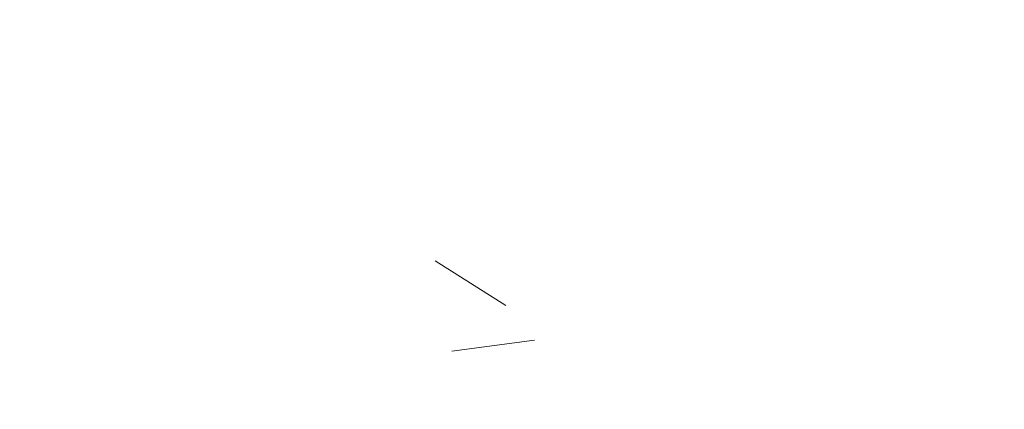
# Model space of a CAD drawing. Header units: millimetres. Extents: x 786 to 42540, y -7760 to 3796.
# Tile 185 of 256: x 37398 to 37557, y -5725 to -5663. Entities that reach past the tile are written whole.
import ezdxf

# ---------------------------------------------------------------- set-up
doc = ezdxf.new("R2010")
doc.units = ezdxf.units.MM
doc.layers.add('A-FLOR-PATT', color=7, linetype='Continuous', lineweight=25)

msp = doc.modelspace()

# ---------------------------------------------------------------- hatches: boundary and pattern name
at = {"layer": 'A-FLOR-PATT', "lineweight": 5}
h = msp.add_hatch(dxfattribs=at)
h.set_pattern_fill('FP_10', color=256, style=0, pattern_type=2)
h.set_pattern_definition([(50, (48694.2, -5700), (291.494, -25.502), [30.48, -335.28]), (355, (48694.2, -5700), (-56.389, 305.691), [24.384, -268.224]), (100.451, (48718.5, -5702.12), (235.108, 280.1865), [25.904, -284.944]), (46.184, (48694.2, -5618.72), (433.727, -67.268), [45.72, -502.92]), (96.636, (48730.35, -5624.33), (379.844, 395.885), [38.856, -427.416]), (351.184, (48694.2, -5618.7), (379.848, 395.881), [36.576, -402.336]), (21, (48734.85, -5639.04), (242.583, -163.624), [30.48, -335.28]), (326, (48734.85, -5639.04), (98.883, 294.701), [24.384, -268.224]), (71.451, (48755.06, -5652.68), (341.467, 131.074), [25.904, -284.944]), (37.5, (48694.21, -5700), (4.9419, 135.2883), [13.411, -251.562, 13.411, -258.877, -269.24]), (37.5, (48694.21, -5700), (4.9419, 135.2883), [-537.261, 13.411, -255.829]), (7.5, (48694.21, -5700), (106.9117, 160.289), [13.411, -141.834, 13.411, -245.466, -102.616]), (7.5, (48694.21, -5700), (106.9117, 160.289), [-414.122, 13.411, -89.205]), (327.5, (48603.58, -5700), (216.9455, -9.1662), [13.411, -88.189, 13.411, -303.581, -420.624]), (327.5, (48603.58, -5700), (216.9455, -9.1662), [-418.592, 13.411, -407.213]), (317.5, (48562.94, -5700), (237.007, 40.6827), [13.411, -118.669, 13.411, -197.104, -298.704]), (317.5, (48562.94, -5700), (237.007, 40.6827), [-342.595, 13.411, -285.293])])
h.paths.add_polyline_path([(37322.61, -5746), (42440.27, -5746), (42440.27, -5617), (37240.27, -5617), (37240.27, -5746)])

doc.saveas('drawing.dxf')
